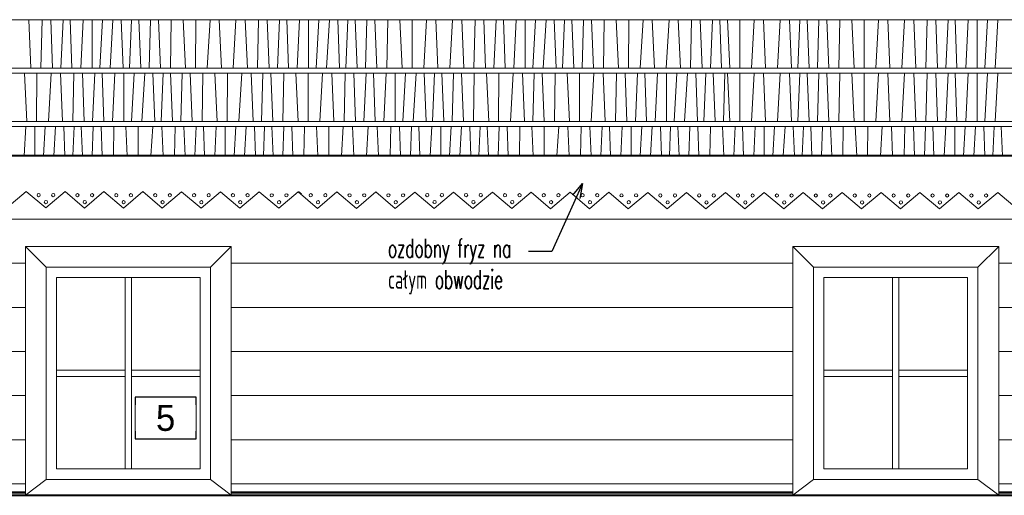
# Model space of a CAD drawing. Header units: centimetres. Extents: x 148485 to 162129, y -6573 to -2118.
# Tile 152 of 167: x 156441 to 156914, y -6051 to -5823. Entities that reach past the tile are written whole.
import ezdxf
from ezdxf import colors
from ezdxf.entities.mleader import LeaderData, LeaderLine
from ezdxf.math import Vec2, Vec3

# ---------------------------------------------------------------- set-up
doc = ezdxf.new("R2010")
doc.units = ezdxf.units.CM
doc.header["$LTSCALE"] = 0.1
doc.layers.get('0').update_dxf_attribs({"color": 45})
doc.layers.add('A_opisy elewacji', color=7, linetype='Continuous')
doc.layers.add('widoki_R&F', color=4, linetype='Continuous')
for name, color, linetype, lineweight in [('ELEWACJE - dach podziały', 34, 'Continuous', 15), ('ELEWACJE - deskowanie', 251, 'Continuous', 13), ('ELEWACJE - gzymsy', 231, 'Continuous', 15), ('ELEWACJE - hacz dachówki', 251, 'Continuous', 9), ('ELEWACJE - stolarka', 200, 'Continuous', 15), ('ELEWACJE - ściany', 7, 'Continuous', 40)]:
    doc.layers.add(name, color=color, linetype=linetype, lineweight=lineweight)
doc.styles.add('CG', font='FL Pismo Techniczne.ttf')
doc.styles.add('Skala 50', font='simplex.shx', dxfattribs={"width": 0.9, "height": 10})

# ---------------------------------------------------------------- blocks, each defined once
blk = doc.blocks.new('_Open30')
at = {"color": 0, "linetype": 'ByBlock', "lineweight": -2, "transparency": 16777216}
for p, q in [((-1, 0.2679), (0, 0)), ((0, 0), (-1, -0.2679)), ((0, 0), (-1, 0))]:
    blk.add_line(p, q, dxfattribs=at)

msp = doc.modelspace()

# ---------------------------------------------------------------- hatches: boundary and pattern name
at = {"layer": 'ELEWACJE - hacz dachówki'}
h = msp.add_hatch(dxfattribs=at)
h.set_pattern_fill('JIS_WOOD', color=256, scale=30, angle=315)
h.set_pattern_definition([(360, (-5499.31, -2e-11), (5e-15, 21.2132034), [])])
h.paths.add_polyline_path([(157077.939, -6049.86), (156911.535, -6049.86), (156911.535, -5931.56), (156812.535, -5931.56), (156812.535, -6049.86), (156542.657, -6049.86), (156542.657, -5931.56), (156443.657, -5931.56), (156443.657, -6049.86), (156164.035, -6049.86), (156164.035, -5904.801), (156173.37, -5912.73), (156182.705, -5904.826), (156192.041, -5912.756), (156201.375, -5904.851), (156210.711, -5912.781), (156220.046, -5904.877), (156229.381, -5912.806), (156238.716, -5904.902), (156248.051, -5912.832), (156257.386, -5904.927), (156266.722, -5912.857), (156276.056, -5904.953), (156285.392, -5912.882), (156294.727, -5904.978), (156304.062, -5912.908), (156313.397, -5905.003), (156322.732, -5912.933), (156332.067, -5905.029), (156341.403, -5912.958), (156350.737, -5905.054), (156360.073, -5912.984), (156369.408, -5905.079), (156378.743, -5913.009), (156388.078, -5905.105), (156397.413, -5913.034), (156406.748, -5905.13), (156416.083, -5913.06), (156425.418, -5905.155), (156434.754, -5913.085), (156444.088, -5905.18), (156453.424, -5913.11), (156462.759, -5905.206), (156472.094, -5913.136), (156481.429, -5905.231), (156490.764, -5913.161), (156500.099, -5905.256), (156509.435, -5913.186), (156518.769, -5905.282), (156528.105, -5913.211), (156537.44, -5905.307), (156546.775, -5913.237), (156556.11, -5905.332), (156565.445, -5913.262), (156574.78, -5905.358), (156584.115, -5913.287), (156593.45, -5905.383), (156602.786, -5913.313), (156612.12, -5905.408), (156621.456, -5913.338), (156630.791, -5905.434), (156640.126, -5913.363), (156649.461, -5905.459), (156658.796, -5913.389), (156668.131, -5905.484), (156677.467, -5913.414), (156686.801, -5905.51), (156696.137, -5913.439), (156705.472, -5905.535), (156714.807, -5913.465), (156724.142, -5905.56), (156733.477, -5913.49), (156742.812, -5905.586), (156752.148, -5913.515), (156761.482, -5905.611), (156770.818, -5913.541), (156780.153, -5905.636), (156789.488, -5913.566), (156798.853, -5905.636), (156808.188, -5913.566), (156817.553, -5905.636), (156826.888, -5913.566), (156836.253, -5905.636), (156845.588, -5913.566), (156854.953, -5905.636), (156864.288, -5913.566), (156873.653, -5905.636), (156882.989, -5913.566), (156892.353, -5905.636), (156901.689, -5913.566), (156911.053, -5905.636), (156920.389, -5913.566), (156929.754, -5905.636), (156939.089, -5913.566), (156948.454, -5905.636), (156957.789, -5913.566), (156967.154, -5905.636), (156976.489, -5913.566), (156985.854, -5905.636), (156995.189, -5913.566), (157004.554, -5905.636), (157013.889, -5913.566), (157023.254, -5905.636), (157032.59, -5913.566), (157041.954, -5905.636), (157051.29, -5913.566), (157060.654, -5905.636), (157069.99, -5913.566), (157077.939, -5906.835)])

# ---------------------------------------------------------------- linework, layer by layer
at = {"layer": 'A_opisy elewacji'}
msp.add_lwpolyline([(156525.709, -6024.083), (156525.709, -6004.083), (156496.453, -6004.083), (156496.453, -6024.083)], close=True, dxfattribs=at)
at = {"layer": 'ELEWACJE - dach podziały'}
for points in [[(157101.535, -5845.929), (156109.991, -5845.929)], [(157101.535, -5871.583), (156098.867, -5871.583)], [(157335.918, -5888.06), (157101.535, -5888.06), (156092.735, -5888.06)]]:
    msp.add_lwpolyline(points, dxfattribs=at)
at = {"layer": 'ELEWACJE - deskowanie'}
for points in [[(156491.657, -5946.56), (156491.657, -6038.56), (156494.657, -6038.56), (156494.657, -5946.56), (156491.657, -5946.56)], [(156860.535, -5946.56), (156860.535, -6038.56), (156863.535, -6038.56), (156863.535, -5946.56), (156860.535, -5946.56)], [(156491.657, -5991.06), (156458.657, -5991.06), (156458.657, -5994.06), (156491.657, -5994.06), (156491.657, -5991.06)], [(156494.657, -5991.06), (156527.657, -5991.06), (156527.657, -5994.06), (156494.657, -5994.06), (156494.657, -5991.06)], [(156860.535, -5991.06), (156827.535, -5991.06), (156827.535, -5994.06), (156860.535, -5994.06), (156860.535, -5991.06)], [(156863.535, -5991.06), (156896.535, -5991.06), (156896.535, -5994.06), (156863.535, -5994.06), (156863.535, -5991.06)]]:
    msp.add_lwpolyline(points, dxfattribs=at)
at = {"layer": 'ELEWACJE - gzymsy'}
msp.add_line((156788.482, -5886.146), (156788.482, -5886.146), dxfattribs=at)
for points in [[(157077.939, -5888.06), (156164.035, -5888.06)], [(156434.754, -5913.085), (156444.088, -5905.18), (156453.424, -5913.11), (156462.759, -5905.206), (156472.094, -5913.136), (156481.429, -5905.231), (156490.764, -5913.161), (156500.099, -5905.256), (156509.435, -5913.186), (156518.769, -5905.282), (156528.105, -5913.211), (156537.44, -5905.307), (156546.775, -5913.237), (156556.11, -5905.332), (156565.445, -5913.262), (156574.78, -5905.358), (156584.115, -5913.287), (156593.45, -5905.383), (156602.786, -5913.313), (156612.12, -5905.408), (156621.456, -5913.338), (156630.791, -5905.434), (156640.126, -5913.363), (156649.461, -5905.459), (156658.796, -5913.389), (156668.131, -5905.484), (156677.467, -5913.414), (156686.801, -5905.51), (156696.137, -5913.439), (156705.472, -5905.535), (156714.807, -5913.465), (156724.142, -5905.56), (156733.477, -5913.49), (156742.812, -5905.586), (156752.148, -5913.515), (156761.482, -5905.611), (156770.818, -5913.541), (156780.153, -5905.636), (156789.488, -5913.566), (156798.853, -5905.636), (156808.188, -5913.566), (156817.553, -5905.636), (156826.888, -5913.566), (156836.253, -5905.636), (156845.588, -5913.566), (156854.953, -5905.636), (156864.288, -5913.566), (156873.653, -5905.636), (156882.989, -5913.566), (156892.353, -5905.636), (156901.689, -5913.566), (156911.053, -5905.636), (156920.389, -5913.566)], [(156574.98, -5905.122), (156574.98, -5905.122), (156576.378, -5906.31), (156576.378, -5906.31)], [(156576.378, -5906.31), (156576.378, -5906.31), (156576.378, -5906.31), (156574.98, -5905.122)]]:
    msp.add_lwpolyline(points, dxfattribs=at)
for points in [[(156458.657, -6038.56), (156527.657, -6038.56), (156527.657, -5946.56), (156458.657, -5946.56)], [(156827.535, -6038.56), (156896.535, -6038.56), (156896.535, -5946.56), (156827.535, -5946.56)]]:
    msp.add_lwpolyline(points, close=True, dxfattribs=at)
for centre in [(156450.039, -5906.925), (156457.075, -5906.924), (156468.709, -5906.95), (156475.745, -5906.95), (156487.379, -5906.975), (156494.415, -5906.975), (156506.072, -5906.974), (156513.108, -5906.974), (156524.742, -5907), (156531.778, -5906.999), (156543.434, -5906.999), (156550.47, -5906.999), (156562.105, -5907.024), (156569.141, -5907.024), (156580.819, -5906.997), (156587.855, -5906.997), (156599.49, -5907.023), (156606.526, -5907.022), (156618.182, -5907.022), (156625.218, -5907.021), (156636.852, -5906.904), (156643.888, -5906.903), (156655.522, -5906.929), (156662.558, -5906.929), (156674.193, -5906.954), (156681.229, -5906.954), (156692.863, -5906.98), (156699.899, -5906.979), (156711.533, -5907.005), (156718.569, -5907.005), (156730.203, -5907.03), (156737.239, -5907.03), (156748.874, -5907.056), (156755.91, -5907.055), (156767.544, -5907.081), (156774.58, -5907.081), (156786.214, -5907.106), (156793.25, -5907.106), (156804.914, -5907.106), (156811.95, -5907.106), (156823.614, -5907.106), (156830.65, -5907.106), (156842.314, -5907.106), (156849.35, -5907.106), (156861.015, -5907.106), (156868.051, -5907.106), (156879.715, -5907.106), (156886.751, -5907.106), (156898.415, -5907.106), (156905.451, -5907.106), (156453.557, -5910.262), (156453.557, -5910.262), (156472.227, -5910.287), (156472.227, -5910.287), (156490.897, -5910.312), (156509.59, -5910.312), (156509.59, -5910.312), (156528.26, -5910.337), (156546.953, -5910.336), (156546.953, -5910.336), (156565.623, -5910.361), (156584.337, -5910.334), (156584.337, -5910.334), (156603.008, -5910.36), (156621.7, -5910.359), (156621.7, -5910.359), (156640.37, -5910.241), (156640.37, -5910.241), (156659.041, -5910.266), (156659.041, -5910.266), (156677.711, -5910.292), (156677.711, -5910.292), (156696.381, -5910.317), (156715.051, -5910.342), (156733.721, -5910.367), (156752.392, -5910.393), (156771.062, -5910.418), (156789.732, -5910.443), (156808.432, -5910.443), (156827.132, -5910.443), (156845.833, -5910.443), (156864.533, -5910.443), (156883.233, -5910.443), (156901.933, -5910.443)]:
    msp.add_circle(centre, 0.783, dxfattribs=at)
at = {"layer": 'ELEWACJE - hacz dachówki'}
for p, q in [((156445.27, -5822.644), (156446.298, -5845.973)), ((156451.707, -5822.644), (156451.157, -5845.973)), ((156455.874, -5822.644), (156456.7, -5845.973)), ((156460.751, -5845.973), (156461.77, -5822.644)), ((156466.074, -5845.973), (156465.273, -5822.644)), ((156470.253, -5845.973), (156471.417, -5822.644)), ((156475.73, -5845.973), (156475.73, -5822.644)), ((156479.416, -5845.973), (156480.726, -5822.644)), ((156484.396, -5845.973), (156485.779, -5822.644)), ((156490.615, -5845.973), (156489.742, -5822.644)), ((156493.675, -5845.973), (156494.638, -5822.644)), ((156499.087, -5845.973), (156498.124, -5822.644)), ((156503.12, -5845.973), (156503.799, -5822.644)), ((156508.606, -5845.973), (156507.643, -5822.644)), ((156513.782, -5822.644), (156513.416, -5845.973)), ((156519.566, -5822.644), (156520.681, -5845.973)), ((156525.539, -5822.644), (156525.453, -5845.973)), ((156532.446, -5822.644), (156531.101, -5845.973)), ((156536.884, -5822.644), (156537.911, -5845.973)), ((156544.904, -5822.644), (156543.56, -5845.973)), ((156549.343, -5822.644), (156550.37, -5845.973)), ((156555.779, -5822.644), (156555.229, -5845.973)), ((156559.946, -5822.644), (156560.772, -5845.973)), ((156564.823, -5845.973), (156565.842, -5822.644)), ((156570.146, -5845.973), (156569.345, -5822.644)), ((156574.325, -5845.973), (156575.489, -5822.644)), ((156579.802, -5845.973), (156579.802, -5822.644)), ((156583.488, -5845.973), (156584.798, -5822.644)), ((156588.469, -5845.973), (156589.852, -5822.644)), ((156594.687, -5845.973), (156593.814, -5822.644)), ((156597.747, -5845.973), (156598.71, -5822.644)), ((156603.159, -5845.973), (156602.196, -5822.644)), ((156607.192, -5845.973), (156607.871, -5822.644)), ((156612.678, -5845.973), (156611.715, -5822.644)), ((156617.854, -5822.644), (156617.488, -5845.973)), ((156623.638, -5822.644), (156624.753, -5845.973)), ((156629.611, -5822.644), (156629.525, -5845.973)), ((156636.518, -5822.644), (156635.173, -5845.973)), ((156640.956, -5822.644), (156641.984, -5845.973)), ((156648.975, -5822.6), (156647.63, -5845.929)), ((156653.413, -5822.6), (156654.441, -5845.929)), ((156659.849, -5822.6), (156659.299, -5845.929)), ((156664.016, -5822.6), (156664.842, -5845.929)), ((156668.893, -5845.929), (156669.913, -5822.6)), ((156674.216, -5845.929), (156673.415, -5822.6)), ((156678.395, -5845.929), (156679.56, -5822.6)), ((156683.873, -5845.929), (156683.873, -5822.6)), ((156687.558, -5845.929), (156688.869, -5822.6)), ((156692.539, -5845.929), (156693.922, -5822.6)), ((156698.758, -5845.929), (156697.884, -5822.6)), ((156701.817, -5845.929), (156702.78, -5822.6)), ((156707.229, -5845.929), (156706.266, -5822.6)), ((156711.262, -5845.929), (156711.942, -5822.6)), ((156716.748, -5845.929), (156715.785, -5822.6)), ((156721.925, -5822.6), (156721.558, -5845.929)), ((156727.708, -5822.6), (156728.823, -5845.929)), ((156733.681, -5822.6), (156733.595, -5845.929)), ((156740.588, -5822.6), (156739.243, -5845.929)), ((156745.026, -5822.6), (156746.054, -5845.929)), ((156753.047, -5822.6), (156751.702, -5845.929)), ((156757.485, -5822.6), (156758.513, -5845.929)), ((156763.922, -5822.6), (156763.371, -5845.929)), ((156768.088, -5822.6), (156768.914, -5845.929)), ((156772.966, -5845.929), (156773.985, -5822.6)), ((156778.288, -5845.929), (156777.488, -5822.6)), ((156781.133, -5822.644), (156782.248, -5845.973)), ((156787.106, -5822.644), (156787.019, -5845.973)), ((156794.012, -5822.644), (156792.668, -5845.973)), ((156798.451, -5822.644), (156799.478, -5845.973)), ((156806.471, -5822.644), (156805.127, -5845.973)), ((156810.91, -5822.644), (156811.937, -5845.973)), ((156814.997, -5845.973), (156815.96, -5822.644)), ((156820.409, -5845.973), (156819.446, -5822.644)), ((156824.442, -5845.973), (156825.121, -5822.644)), ((156829.928, -5845.973), (156828.965, -5822.644)), ((156835.104, -5822.644), (156834.737, -5845.973)), ((156840.888, -5822.644), (156842.003, -5845.973)), ((156846.861, -5822.644), (156846.775, -5845.973)), ((156853.768, -5822.644), (156852.423, -5845.973)), ((156858.206, -5822.644), (156859.233, -5845.973)), ((156866.226, -5822.644), (156864.882, -5845.973)), ((156870.665, -5822.644), (156871.692, -5845.973)), ((156877.101, -5822.644), (156876.551, -5845.973)), ((156881.268, -5822.644), (156882.094, -5845.973)), ((156886.145, -5845.973), (156887.164, -5822.644)), ((156891.468, -5845.973), (156890.667, -5822.644)), ((156895.647, -5845.973), (156896.811, -5822.644)), ((156901.124, -5845.973), (156901.124, -5822.644)), ((156904.81, -5845.973), (156906.12, -5822.644)), ((156909.791, -5845.973), (156911.174, -5822.644)), ((156443.196, -5848.254), (156444.311, -5871.583)), ((156449.169, -5848.254), (156449.083, -5871.583)), ((156456.076, -5848.254), (156454.731, -5871.583)), ((156460.514, -5848.254), (156461.542, -5871.583)), ((156466.951, -5848.254), (156466.4, -5871.583)), ((156471.117, -5848.254), (156471.943, -5871.583)), ((156475.995, -5871.583), (156477.014, -5848.254)), ((156481.317, -5871.583), (156480.517, -5848.254)), ((156485.496, -5871.583), (156486.661, -5848.254)), ((156490.974, -5871.583), (156490.974, -5848.254)), ((156494.659, -5871.583), (156495.97, -5848.254)), ((156499.64, -5871.583), (156501.023, -5848.254)), ((156505.859, -5871.583), (156504.985, -5848.254)), ((156508.919, -5871.583), (156509.881, -5848.254)), ((156514.33, -5871.583), (156513.367, -5848.254)), ((156518.363, -5871.583), (156519.043, -5848.254)), ((156523.849, -5871.583), (156522.886, -5848.254)), ((156529.026, -5848.254), (156528.659, -5871.583)), ((156534.81, -5848.254), (156535.924, -5871.583)), ((156540.782, -5848.254), (156540.696, -5871.583)), ((156547.689, -5848.254), (156546.344, -5871.583)), ((156552.127, -5848.254), (156553.155, -5871.583)), ((156557.188, -5871.583), (156557.867, -5848.254)), ((156562.674, -5871.583), (156561.711, -5848.254)), ((156567.85, -5848.254), (156567.484, -5871.583)), ((156573.634, -5848.254), (156574.749, -5871.583)), ((156579.607, -5848.254), (156579.521, -5871.583)), ((156586.514, -5848.254), (156585.169, -5871.583)), ((156590.952, -5848.254), (156591.98, -5871.583)), ((156597.388, -5848.254), (156596.838, -5871.583)), ((156601.555, -5848.254), (156602.381, -5871.583)), ((156606.432, -5871.583), (156607.452, -5848.254)), ((156611.755, -5871.583), (156610.954, -5848.254)), ((156615.934, -5871.583), (156617.099, -5848.254)), ((156621.412, -5871.583), (156621.412, -5848.254)), ((156625.097, -5871.583), (156626.408, -5848.254)), ((156630.078, -5871.583), (156631.461, -5848.254)), ((156636.297, -5871.583), (156635.423, -5848.254)), ((156639.357, -5871.583), (156640.319, -5848.254)), ((156644.768, -5871.583), (156643.805, -5848.254)), ((156648.801, -5871.583), (156649.481, -5848.254)), ((156654.287, -5871.583), (156653.324, -5848.254)), ((156659.464, -5848.254), (156659.097, -5871.583)), ((156665.247, -5848.254), (156666.362, -5871.583)), ((156671.22, -5848.254), (156671.134, -5871.583)), ((156678.127, -5848.254), (156676.782, -5871.583)), ((156682.565, -5848.254), (156683.593, -5871.583)), ((156687.626, -5871.583), (156688.305, -5848.254)), ((156693.112, -5871.583), (156692.149, -5848.254)), ((156698.288, -5848.254), (156697.922, -5871.583)), ((156704.072, -5848.254), (156705.187, -5871.583)), ((156710.045, -5848.254), (156709.959, -5871.583)), ((156716.952, -5848.254), (156715.607, -5871.583)), ((156721.39, -5848.254), (156722.417, -5871.583)), ((156727.826, -5848.254), (156727.276, -5871.583)), ((156731.993, -5848.254), (156732.819, -5871.583)), ((156736.87, -5871.583), (156737.89, -5848.254)), ((156742.193, -5871.583), (156741.392, -5848.254)), ((156746.372, -5871.583), (156747.537, -5848.254)), ((156751.85, -5871.583), (156751.85, -5848.254)), ((156755.535, -5871.583), (156756.846, -5848.254)), ((156760.516, -5871.583), (156761.899, -5848.254)), ((156766.735, -5871.583), (156765.861, -5848.254)), ((156769.794, -5871.583), (156770.757, -5848.254)), ((156775.206, -5871.583), (156774.243, -5848.254)), ((156779.239, -5871.583), (156779.919, -5848.254)), ((156781.135, -5848.254), (156782.25, -5871.583)), ((156787.108, -5848.254), (156787.022, -5871.583)), ((156794.015, -5848.254), (156792.67, -5871.583)), ((156798.453, -5848.254), (156799.48, -5871.583)), ((156806.473, -5848.254), (156805.129, -5871.583)), ((156810.912, -5848.254), (156811.939, -5871.583)), ((156814.999, -5871.583), (156815.962, -5848.254)), ((156820.411, -5871.583), (156819.448, -5848.254)), ((156824.444, -5871.583), (156825.123, -5848.254)), ((156829.93, -5871.583), (156828.967, -5848.254)), ((156835.106, -5848.254), (156834.74, -5871.583)), ((156840.89, -5848.254), (156842.005, -5871.583)), ((156846.863, -5848.254), (156846.777, -5871.583)), ((156853.77, -5848.254), (156852.425, -5871.583)), ((156858.208, -5848.254), (156859.236, -5871.583)), ((156866.228, -5848.254), (156864.884, -5871.583)), ((156870.667, -5848.254), (156871.694, -5871.583)), ((156877.103, -5848.254), (156876.553, -5871.583)), ((156881.27, -5848.254), (156882.096, -5871.583)), ((156886.147, -5871.583), (156887.166, -5848.254)), ((156891.47, -5871.583), (156890.669, -5848.254)), ((156895.649, -5871.583), (156896.814, -5848.254)), ((156901.126, -5871.583), (156901.126, -5848.254)), ((156904.812, -5871.583), (156906.122, -5848.254)), ((156909.793, -5871.583), (156911.176, -5848.254)), ((156443.122, -5888.06), (156443.829, -5873.908)), ((156448.142, -5888.06), (156448.142, -5873.908)), ((156452.343, -5888.06), (156453.138, -5873.908)), ((156457.352, -5888.06), (156458.191, -5873.908)), ((156462.683, -5888.06), (156462.153, -5873.908)), ((156466.465, -5888.06), (156467.049, -5873.908)), ((156471.12, -5888.06), (156470.535, -5873.908)), ((156475.798, -5888.06), (156476.211, -5873.908)), ((156480.638, -5888.06), (156480.054, -5873.908)), ((156486.194, -5873.908), (156485.971, -5888.06)), ((156491.978, -5873.908), (156492.654, -5888.06)), ((156497.95, -5873.908), (156497.898, -5888.06)), ((156504.857, -5873.908), (156504.041, -5888.06)), ((156509.295, -5873.908), (156509.919, -5888.06)), ((156515.732, -5873.908), (156515.398, -5888.06)), ((156519.898, -5873.908), (156520.4, -5888.06)), ((156525.177, -5888.06), (156525.795, -5873.908)), ((156529.784, -5888.06), (156529.298, -5873.908)), ((156534.736, -5888.06), (156535.442, -5873.908)), ((156539.755, -5888.06), (156539.755, -5873.908)), ((156543.956, -5888.06), (156544.751, -5873.908)), ((156548.965, -5888.06), (156549.804, -5873.908)), ((156554.296, -5888.06), (156553.766, -5873.908)), ((156558.079, -5888.06), (156558.663, -5873.908)), ((156562.733, -5888.06), (156562.149, -5873.908)), ((156567.412, -5888.06), (156567.824, -5873.908)), ((156572.252, -5888.06), (156571.667, -5873.908)), ((156577.807, -5873.908), (156577.585, -5888.06)), ((156583.591, -5873.908), (156584.267, -5888.06)), ((156589.564, -5873.908), (156589.511, -5888.06)), ((156596.47, -5873.908), (156595.655, -5888.06)), ((156600.909, -5873.908), (156601.532, -5888.06)), ((156608.4, -5873.908), (156607.584, -5888.06)), ((156612.838, -5873.908), (156613.461, -5888.06)), ((156619.274, -5873.908), (156618.941, -5888.06)), ((156623.441, -5873.908), (156623.942, -5888.06)), ((156628.719, -5888.06), (156629.338, -5873.908)), ((156633.326, -5888.06), (156632.84, -5873.908)), ((156638.278, -5888.06), (156638.985, -5873.908)), ((156643.298, -5888.06), (156643.298, -5873.908)), ((156647.499, -5888.06), (156648.294, -5873.908)), ((156652.508, -5888.06), (156653.347, -5873.908)), ((156657.839, -5888.06), (156657.309, -5873.908)), ((156661.621, -5888.06), (156662.205, -5873.908)), ((156666.275, -5888.06), (156665.691, -5873.908)), ((156670.954, -5888.06), (156671.367, -5873.908)), ((156675.794, -5888.06), (156675.21, -5873.908)), ((156681.35, -5873.908), (156681.127, -5888.06)), ((156687.133, -5873.908), (156687.81, -5888.06)), ((156693.106, -5873.908), (156693.054, -5888.06)), ((156700.013, -5873.908), (156699.197, -5888.06)), ((156704.451, -5873.908), (156705.075, -5888.06)), ((156710.888, -5873.908), (156710.554, -5888.06)), ((156715.054, -5873.908), (156715.556, -5888.06)), ((156720.333, -5888.06), (156720.951, -5873.908)), ((156724.94, -5888.06), (156724.454, -5873.908)), ((156729.892, -5888.06), (156730.598, -5873.908)), ((156734.911, -5888.06), (156734.911, -5873.908)), ((156739.112, -5888.06), (156739.907, -5873.908)), ((156744.121, -5888.06), (156744.96, -5873.908)), ((156749.452, -5888.06), (156748.922, -5873.908)), ((156753.235, -5888.06), (156753.819, -5873.908)), ((156757.889, -5888.06), (156757.305, -5873.908)), ((156762.568, -5888.06), (156762.98, -5873.908)), ((156767.408, -5888.06), (156766.823, -5873.908)), ((156772.963, -5873.908), (156772.741, -5888.06)), ((156778.747, -5873.908), (156779.423, -5888.06)), ((156784.176, -5888.06), (156784.795, -5873.908)), ((156788.783, -5888.06), (156788.298, -5873.908)), ((156793.735, -5888.06), (156794.442, -5873.908)), ((156798.755, -5888.06), (156798.755, -5873.908)), ((156802.956, -5888.06), (156803.751, -5873.908)), ((156807.965, -5888.06), (156808.804, -5873.908)), ((156813.296, -5888.06), (156812.766, -5873.908)), ((156817.078, -5888.06), (156817.662, -5873.908)), ((156821.733, -5888.06), (156821.148, -5873.908)), ((156826.411, -5888.06), (156826.824, -5873.908)), ((156831.251, -5888.06), (156830.667, -5873.908)), ((156836.807, -5873.908), (156836.584, -5888.06)), ((156842.591, -5873.908), (156843.267, -5888.06)), ((156848.563, -5873.908), (156848.511, -5888.06)), ((156855.47, -5873.908), (156854.654, -5888.06)), ((156859.908, -5873.908), (156860.532, -5888.06)), ((156866.345, -5873.908), (156866.011, -5888.06)), ((156870.512, -5873.908), (156871.013, -5888.06)), ((156875.79, -5888.06), (156876.408, -5873.908)), ((156880.397, -5888.06), (156879.911, -5873.908)), ((156885.349, -5888.06), (156886.055, -5873.908)), ((156890.368, -5888.06), (156890.368, -5873.908)), ((156894.569, -5888.06), (156895.364, -5873.908)), ((156899.578, -5888.06), (156900.417, -5873.908)), ((156904.909, -5888.06), (156904.379, -5873.908)), ((156908.692, -5888.06), (156909.276, -5873.908)), ((156913.346, -5888.06), (156912.762, -5873.908))]:
    msp.add_line(p, q, dxfattribs=at)
for points in [[(157101.535, -5822.644), (156124.713, -5822.644)], [(157101.535, -5848.254), (156113.59, -5848.254)], [(157101.535, -5873.908), (156097.654, -5873.908)]]:
    msp.add_lwpolyline(points, dxfattribs=at)
at = {"layer": 'ELEWACJE - stolarka'}
for p, q in [((156453.657, -5941.56), (156443.657, -5931.56)), ((156532.657, -5941.56), (156542.657, -5931.56)), ((156822.535, -5941.56), (156812.535, -5931.56)), ((156901.535, -5941.56), (156911.535, -5931.56)), ((156443.657, -6051.218), (156453.657, -6043.56)), ((156542.657, -6051.218), (156532.657, -6043.56)), ((156812.535, -6051.218), (156822.535, -6043.56)), ((156911.535, -6051.218), (156901.535, -6043.56))]:
    msp.add_line(p, q, dxfattribs=at)
for points in [[(156443.657, -6051.218), (156542.657, -6051.218), (156542.657, -5931.56), (156443.657, -5931.56)], [(156812.535, -6051.218), (156911.535, -6051.218), (156911.535, -5931.56), (156812.535, -5931.56)], [(156453.657, -6043.56), (156532.657, -6043.56), (156532.657, -5941.56), (156453.657, -5941.56)], [(156822.535, -6043.56), (156901.535, -6043.56), (156901.535, -5941.56), (156822.535, -5941.56)]]:
    msp.add_lwpolyline(points, close=True, dxfattribs=at)
at = {"layer": 'ELEWACJE - ściany'}
for points in [[(156911.535, -6049.86), (157077.939, -6049.86), (157077.939, -5888.06), (156164.039, -5888.06), (156164.035, -6049.86), (156443.657, -6049.86)], [(156443.657, -6049.86), (156154.535, -6049.86), (156146.829, -6051.218), (157091.939, -6051.218), (157090.455, -6049.86), (156911.535, -6049.86)], [(156542.657, -6049.86), (156812.535, -6049.86)], [(156812.535, -6049.86), (156542.657, -6049.86)]]:
    msp.add_lwpolyline(points, dxfattribs=at)

# ---------------------------------------------------------------- leaders
at = {"layer": 'widoki_R&F'}
ml = msp.add_multileader_mtext('Standard', dxfattribs=at)
ml.set_content('{\\W0.6;ozdobny fryz na całym obwodzie}', color=256, style='Skala 50')
ml.set_leader_properties()
ml.set_arrow_properties(name='OPEN30')
ml.build(insert=Vec2(0, 0))
ml.multileader.update_dxf_attribs({"dogleg_length": 5, "arrow_head_size": 7})
ctx = ml.context
ctx.base_point, ctx.char_height, ctx.arrow_head_size, ctx.plane_origin = Vec3(156615.982, -5933.954), 9, 7, Vec3(90699.923, 827.574)
notes = []
notes.append((ctx, [(0, (1, 1, 0), (156696.741, -5933.954), (-1, 0), 11.187, [(0, [(156711.384, -5901.386)], 0, [])])]))
ctx.mtext.insert, ctx.mtext.width, ctx.mtext.defined_height = Vec3(156617.982, -5927.954), 68.12935, 46.643
for ctx, leaders in notes:
    for number, flags, end, landing, length, lines in leaders:
        leader = LeaderData()
        leader.index, (leader.has_last_leader_line, leader.has_dogleg_vector, leader.attachment_direction) = number, flags
        leader.last_leader_point, leader.dogleg_vector, leader.dogleg_length = Vec3(end), Vec3(landing), length
        for number, points, colour, breaks in lines:
            line = LeaderLine()
            line.index, line.vertices, line.color, line.breaks = number, Vec3.list(points), colors.encode_raw_color(colour), breaks
            leader.lines.append(line)
        ctx.leaders.append(leader)

# ---------------------------------------------------------------- next in the draw order: texts
at = {"layer": 'A_opisy elewacji', "insert": (156511.081, -6014.083), "char_height": 12.5, "width": 28.756, "attachment_point": 5, "style": 'CG', "bg_fill": 3, "box_fill_scale": 1, "bg_fill_color": 1, "bg_fill_transparency": 0}
msp.add_mtext('5', dxfattribs=at)

doc.saveas('drawing.dxf')
